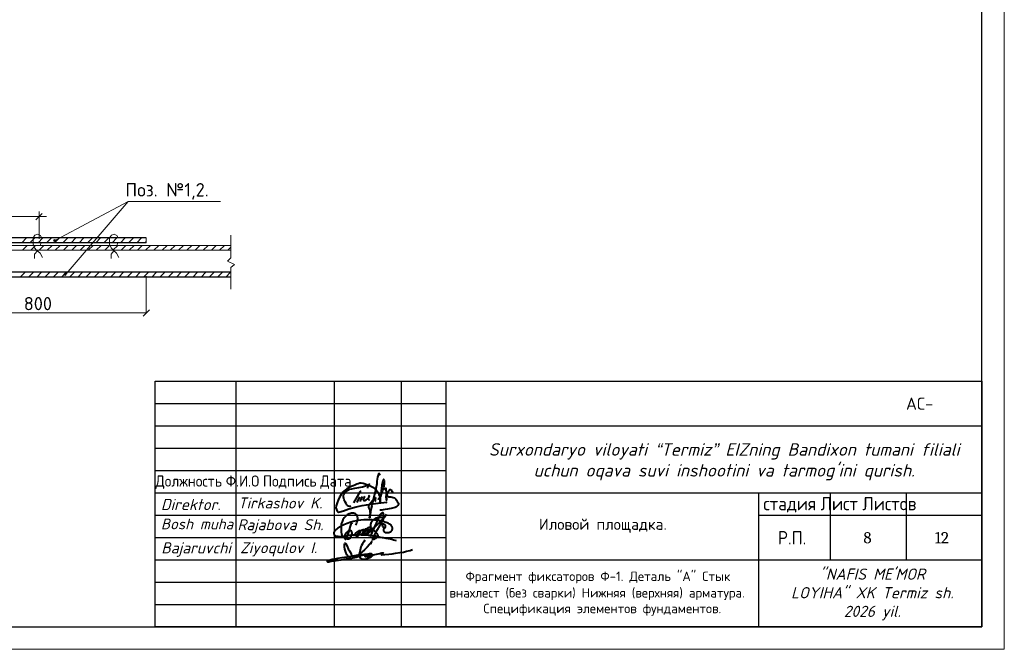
# Model space of a CAD drawing. Header units: millimetres. Extents: x -2765404 to 1548445, y -374876 to 1313256.
# Tile 19 of 77: x 35723 to 57755, y -248404 to -234311. Entities that reach past the tile are written whole.
import ezdxf

# ---------------------------------------------------------------- set-up
doc = ezdxf.new("R2010")
doc.units = ezdxf.units.MM
for name, color, linetype in [('PDF _0', 7, 'Continuous'), ('PDF _PDF _Геометрия', 7, 'Continuous'), ('PDF _PDF _Сплошная заливка', 1, 'Continuous'), ('PDF _Текст', 7, 'Continuous'), ('PDF _Формат', 7, 'Continuous'), ('PDF _ЭМ', 7, 'Continuous')]:
    doc.layers.add(name, color=color, linetype=linetype)
doc.styles.add('ISOCPEUR', font='isocpeui.ttf', dxfattribs={"height": 300})
doc.styles.add('PDF Cambria', font='Cambria.ttf')
doc.styles.add('PDF ISOCPEUR', font='isocpeur.ttf')
doc.styles.add('Standard 1', font='isocpeur.ttf', dxfattribs={"height": 300})
doc.styles.add('V@ler@Live', font='isocpeui.ttf')

# ---------------------------------------------------------------- blocks, each defined once
blk = doc.blocks.new('ghfgj jghjmhg jjbkm jkm')
at = {"color": 5, "linetype": 'ByBlock', "lineweight": 40}
for points in [[(-254.12, -8185.87), (-253.9, -8185.82), (-253.74, -8185.78), (-253.55, -8185.63), (-253.51, -8185.51), (-253.5, -8185.43), (-253.51, -8185.3), (-253.56, -8185.19), (-253.6, -8185.09), (-253.66, -8185.02), (-253.75, -8184.96), (-253.85, -8184.92), (-253.94, -8184.88), (-254.03, -8184.84), (-254.1, -8184.84), (-254.19, -8184.85), (-254.27, -8184.88), (-254.32, -8184.93), (-254.37, -8185.02), (-254.4, -8185.1), (-254.39, -8185.21), (-254.33, -8185.34), (-254.28, -8185.45), (-254.21, -8185.54), (-254.12, -8185.61), (-254.02, -8185.68), (-253.92, -8185.74), (-253.82, -8185.8), (-253.82, -8185.8), (-253.76, -8185.91), (-253.77, -8185.94), (-253.82, -8185.97), (-253.89, -8186.03), (-253.95, -8186.11), (-254.01, -8186.18), (-254.04, -8186.27), (-254.07, -8186.34), (-254.08, -8186.44), (-254.05, -8186.53), (-254.03, -8186.62), (-253.98, -8186.7), (-253.92, -8186.77), (-253.84, -8186.85), (-253.78, -8186.91), (-253.73, -8186.97), (-253.64, -8187.02), (-253.58, -8187.04), (-253.52, -8187.05), (-253.46, -8187.06), (-253.38, -8187.07), (-253.28, -8187.07), (-253.18, -8187.08), (-253.1, -8187.08), (-253.03, -8187.07), (-252.94, -8187.07), (-252.86, -8187.06), (-252.76, -8187.05), (-252.69, -8187.05), (-252.61, -8187.04), (-252.55, -8187.02), (-252.48, -8187), (-252.43, -8186.98), (-252.36, -8186.95), (-252.29, -8186.92), (-252.24, -8186.9), (-252.18, -8186.87), (-252.14, -8186.84), (-252.09, -8186.81), (-252.04, -8186.78), (-251.99, -8186.73), (-251.96, -8186.7), (-251.91, -8186.65), (-251.87, -8186.61), (-251.84, -8186.56), (-251.82, -8186.52), (-251.78, -8186.43), (-251.74, -8186.32), (-251.7, -8186.18), (-251.67, -8186.04), (-251.67, -8185.93), (-251.67, -8185.84), (-251.7, -8185.76), (-251.74, -8185.66), (-251.78, -8185.55), (-251.84, -8185.46), (-251.91, -8185.36), (-251.99, -8185.24), (-252.07, -8185.14), (-252.18, -8185.04), (-252.3, -8184.94), (-252.43, -8184.86), (-252.58, -8184.77), (-252.84, -8184.65), (-253.04, -8184.57), (-253.31, -8184.48), (-253.69, -8184.34), (-254.02, -8184.22), (-254.4, -8184.14), (-254.97, -8183.99), (-255.26, -8183.95), (-255.57, -8183.9), (-255.82, -8183.86), (-256.1, -8183.85), (-256.38, -8183.8), (-257.05, -8183.75), (-257.45, -8183.75), (-257.92, -8183.74), (-258.19, -8183.75), (-259.16, -8183.78), (-259.99, -8183.83), (-260.63, -8183.91), (-261.2, -8183.99), (-261.98, -8184.18), (-262.58, -8184.34), (-263.58, -8184.7), (-264.46, -8185.07), (-265.01, -8185.31), (-265.4, -8185.54), (-265.96, -8185.89), (-266.37, -8186.23), (-266.53, -8186.4), (-266.67, -8186.54), (-266.78, -8186.65), (-266.86, -8186.73), (-266.94, -8186.85), (-267, -8186.95), (-267.04, -8187.06), (-267.07, -8187.19), (-267.06, -8187.29), (-267.03, -8187.44), (-266.97, -8187.56), (-266.91, -8187.66), (-266.83, -8187.75), (-266.75, -8187.84), (-266.67, -8187.89), (-266.55, -8187.94), (-266.42, -8187.98), (-266.33, -8188.01), (-266.26, -8188.02), (-266.13, -8188.04), (-265.99, -8188.06), (-265.8, -8188.08), (-265.56, -8188.09), (-265.34, -8188.09), (-265.08, -8188.07), (-264.93, -8188.06), (-264.83, -8188.05), (-264.55, -8188.03), (-264.33, -8187.99), (-264.11, -8187.96), (-263.82, -8187.91), (-263.6, -8187.86), (-263.31, -8187.82), (-262.96, -8187.78), (-262.71, -8187.73), (-262.33, -8187.69), (-261.88, -8187.67), (-261.47, -8187.66), (-261.12, -8187.65), (-260.83, -8187.6), (-260.44, -8187.62), (-259.84, -8187.64), (-259.56, -8187.65), (-259.12, -8187.68), (-258.65, -8187.7), (-258.07, -8187.73), (-257.59, -8187.79), (-257.07, -8187.87), (-256.72, -8187.9), (-256.52, -8187.92), (-256.35, -8187.94), (-256.02, -8187.97), (-255.72, -8188.04), (-255.41, -8188.12), (-254.87, -8188.24), (-254.39, -8188.34), (-254.14, -8188.4), (-253.79, -8188.47), (-253.42, -8188.55), (-252.82, -8188.64), (-252.33, -8188.75), (-251.87, -8188.84), (-251.4, -8188.97), (-251.1, -8189.05), (-250.73, -8189.15)], [(-261.31, -8185.11), (-261.13, -8184.8), (-260.98, -8184.44), (-260.83, -8184.1), (-260.77, -8183.74), (-260.77, -8183.33), (-260.84, -8183.04), (-260.94, -8182.72), (-261.1, -8182.45), (-261.24, -8182.27), (-261.41, -8182.13), (-261.62, -8182.06), (-261.9, -8181.99), (-262.16, -8181.99), (-262.45, -8182.02), (-262.71, -8182.09), (-263.01, -8182.18), (-263.21, -8182.28), (-263.56, -8182.45), (-264.11, -8182.93), (-264.37, -8183.23), (-264.55, -8183.47), (-264.7, -8183.74), (-264.8, -8183.97), (-264.9, -8184.28), (-265, -8184.61), (-265.09, -8184.89), (-265.13, -8185.31), (-265.15, -8185.69), (-265.12, -8186.51), (-265.09, -8186.93), (-265.04, -8187.29), (-264.92, -8187.73), (-264.78, -8187.96), (-264.64, -8188.12), (-264.45, -8188.27), (-264.32, -8188.36), (-264.16, -8188.48), (-263.95, -8188.61), (-263.68, -8188.73), (-263.56, -8188.75), (-263.38, -8188.75), (-263.2, -8188.74), (-263.02, -8188.68), (-262.84, -8188.57), (-262.69, -8188.42), (-262.59, -8188.25), (-262.52, -8188.12), (-262.41, -8187.9), (-262.33, -8187.69), (-262.3, -8187.5), (-262.26, -8187.31), (-262.28, -8187.17), (-262.31, -8186.97), (-262.36, -8186.84), (-262.45, -8186.73), (-262.56, -8186.64), (-262.73, -8186.58), (-262.89, -8186.59), (-263.01, -8186.62), (-263.19, -8186.68), (-263.41, -8186.81), (-263.72, -8187.06), (-263.88, -8187.25), (-263.98, -8187.39), (-264.08, -8187.51), (-264.14, -8187.64), (-264.2, -8187.77), (-264.24, -8187.93), (-264.28, -8188.14), (-264.29, -8188.31), (-264.26, -8188.51), (-264.16, -8188.67), (-264.1, -8188.78), (-264.05, -8188.82), (-264.02, -8188.82), (-263.97, -8188.8), (-263.94, -8188.76), (-263.9, -8188.7), (-263.85, -8188.61), (-263.54, -8187.99), (-263.32, -8187.47), (-263.12, -8186.97), (-262.97, -8186.37), (-262.66, -8185.37), (-262.49, -8184.87), (-262.44, -8184.66), (-262.42, -8184.64), (-262.41, -8184.62), (-262.39, -8184.62), (-262.37, -8184.63), (-262.36, -8184.64), (-262.36, -8184.67), (-262.36, -8184.69), (-262.37, -8184.71), (-262.38, -8184.74)], [(-261.91, -8188.06), (-261.82, -8187.85), (-261.76, -8187.75), (-261.72, -8187.7), (-261.67, -8187.6), (-261.55, -8187.48), (-261.46, -8187.39), (-261.37, -8187.28), (-261.3, -8187.19), (-261.16, -8187.1), (-261.1, -8187.05), (-261, -8186.94), (-260.91, -8186.85), (-260.83, -8186.81), (-260.75, -8186.76), (-260.66, -8186.71), (-260.58, -8186.66), (-260.51, -8186.61), (-260.44, -8186.57), (-260.38, -8186.54), (-260.32, -8186.52), (-260.26, -8186.51), (-260.22, -8186.51), (-260.19, -8186.53), (-260.18, -8186.54), (-260.16, -8186.58), (-260.14, -8186.65), (-260.15, -8186.71), (-260.15, -8186.76), (-260.17, -8186.81), (-260.19, -8186.86), (-260.2, -8186.9), (-260.24, -8187.01), (-260.26, -8187.11), (-260.27, -8187.17), (-260.29, -8187.21), (-260.32, -8187.29), (-260.35, -8187.37), (-260.38, -8187.43), (-260.41, -8187.49), (-260.47, -8187.62), (-260.52, -8187.67), (-260.56, -8187.77), (-260.6, -8187.82), (-260.66, -8187.9), (-260.7, -8187.94), (-260.73, -8187.99), (-260.76, -8188.02), (-260.79, -8188.05), (-260.82, -8188.09), (-260.86, -8188.12), (-260.89, -8188.15), (-260.93, -8188.18), (-260.96, -8188.21), (-261, -8188.23), (-261.04, -8188.26), (-261.08, -8188.27), (-261.1, -8188.25), (-261.1, -8188.22), (-261.1, -8188.19), (-261.09, -8188.15), (-261.08, -8188.12), (-261.06, -8188.06), (-261.04, -8188.01), (-261.02, -8187.96), (-261, -8187.92), (-260.96, -8187.85), (-260.93, -8187.79), (-260.89, -8187.71), (-260.88, -8187.68), (-260.84, -8187.63), (-260.77, -8187.53), (-260.75, -8187.48), (-260.74, -8187.45), (-260.71, -8187.4), (-260.69, -8187.35), (-260.66, -8187.31), (-260.63, -8187.27), (-260.6, -8187.22), (-260.57, -8187.19), (-260.54, -8187.14), (-260.5, -8187.1), (-260.47, -8187.07), (-260.44, -8187.02), (-260.4, -8186.98), (-260.38, -8186.96), (-260.36, -8186.94), (-260.34, -8186.92), (-260.32, -8186.89), (-260.3, -8186.86), (-260.28, -8186.83), (-260.25, -8186.78), (-260.21, -8186.75), (-260.15, -8186.7), (-260.11, -8186.66), (-260.05, -8186.6), (-259.98, -8186.55), (-259.9, -8186.51), (-259.83, -8186.45), (-259.75, -8186.42), (-259.7, -8186.4), (-259.64, -8186.37), (-259.58, -8186.35), (-259.51, -8186.34), (-259.45, -8186.32), (-259.39, -8186.3), (-259.34, -8186.28), (-259.28, -8186.28), (-259.24, -8186.27), (-259.17, -8186.27), (-259.12, -8186.28), (-259.08, -8186.33), (-259.05, -8186.37), (-259.01, -8186.42), (-259, -8186.47), (-258.99, -8186.51), (-258.98, -8186.58), (-258.99, -8186.62), (-259, -8186.68), (-259, -8186.76), (-259.02, -8186.81), (-259.04, -8186.88), (-259.06, -8186.94), (-259.09, -8187.01), (-259.11, -8187.08), (-259.14, -8187.16), (-259.17, -8187.22), (-259.23, -8187.3), (-259.27, -8187.37), (-259.32, -8187.45), (-259.37, -8187.52), (-259.43, -8187.59), (-259.47, -8187.65), (-259.52, -8187.72), (-259.58, -8187.77), (-259.66, -8187.78), (-259.72, -8187.77), (-259.78, -8187.75), (-259.78, -8187.71), (-259.78, -8187.65), (-259.76, -8187.61), (-259.75, -8187.55), (-259.73, -8187.52), (-259.71, -8187.48), (-259.68, -8187.44), (-259.65, -8187.39), (-259.62, -8187.34), (-259.59, -8187.28), (-259.55, -8187.24), (-259.52, -8187.17), (-259.47, -8187.1), (-259.43, -8187.03), (-259.38, -8186.94), (-259.33, -8186.83), (-259.25, -8186.73), (-259.21, -8186.65), (-259.19, -8186.6), (-259.16, -8186.53), (-259.11, -8186.46), (-259.08, -8186.41), (-259.04, -8186.38), (-258.99, -8186.35), (-258.94, -8186.3), (-258.87, -8186.25), (-258.79, -8186.2), (-258.73, -8186.14), (-258.66, -8186.11), (-258.58, -8186.08), (-258.51, -8186.06), (-258.43, -8186.05), (-258.37, -8186.04), (-258.3, -8186.05), (-258.24, -8186.08), (-258.17, -8186.14), (-258.14, -8186.2), (-258.11, -8186.28), (-258.1, -8186.34), (-258.11, -8186.41), (-258.12, -8186.47), (-258.14, -8186.54), (-258.15, -8186.59), (-258.17, -8186.66), (-258.19, -8186.72), (-258.2, -8186.78), (-258.2, -8186.82), (-258.22, -8186.86), (-258.23, -8186.89), (-258.25, -8186.92), (-258.26, -8186.95), (-258.29, -8186.99), (-258.32, -8187.02), (-258.34, -8187.05), (-258.39, -8187.11), (-258.43, -8187.16), (-258.47, -8187.21), (-258.52, -8187.26), (-258.56, -8187.3), (-258.6, -8187.34), (-258.66, -8187.39), (-258.71, -8187.42), (-258.76, -8187.45), (-258.81, -8187.46), (-258.87, -8187.47), (-258.92, -8187.46), (-258.97, -8187.43), (-259, -8187.37), (-259, -8187.33), (-258.99, -8187.29), (-258.97, -8187.22), (-258.94, -8187.15), (-258.92, -8187.1), (-258.9, -8187.04), (-258.87, -8186.98), (-258.83, -8186.92), (-258.79, -8186.83), (-258.73, -8186.76), (-258.69, -8186.69), (-258.64, -8186.6), (-258.59, -8186.53), (-258.52, -8186.39), (-258.45, -8186.3), (-258.4, -8186.23), (-258.37, -8186.19), (-258.33, -8186.13), (-258.27, -8186.07), (-258.27, -8186.07), (-258.2, -8185.98), (-258.14, -8185.89), (-258.09, -8185.82), (-258.02, -8185.76), (-257.94, -8185.7), (-257.9, -8185.67), (-257.82, -8185.66), (-257.78, -8185.64), (-257.74, -8185.64), (-257.71, -8185.65), (-257.67, -8185.67), (-257.64, -8185.68), (-257.63, -8185.7), (-257.61, -8185.72), (-257.59, -8185.75), (-257.57, -8185.79), (-257.56, -8185.83), (-257.55, -8185.87), (-257.55, -8185.91), (-257.55, -8185.96), (-257.55, -8186.03), (-257.56, -8186.07), (-257.56, -8186.08), (-257.57, -8186.15), (-257.59, -8186.21), (-257.61, -8186.3), (-257.64, -8186.38), (-257.66, -8186.44), (-257.67, -8186.48), (-257.68, -8186.51), (-257.71, -8186.54), (-257.75, -8186.6), (-257.8, -8186.67), (-257.83, -8186.72), (-257.86, -8186.76), (-257.9, -8186.81), (-257.94, -8186.88), (-257.98, -8186.93), (-258, -8186.95), (-258.03, -8187), (-258.06, -8187.06), (-258.11, -8187.11), (-258.14, -8187.15), (-258.19, -8187.21), (-258.24, -8187.27), (-258.25, -8187.29), (-258.28, -8187.33), (-258.29, -8187.35), (-258.32, -8187.39), (-258.34, -8187.43), (-258.37, -8187.43), (-258.37, -8187.42), (-258.36, -8187.39), (-258.34, -8187.37), (-258.33, -8187.36), (-258.31, -8187.35), (-258.29, -8187.34), (-258.26, -8187.34), (-258.24, -8187.33), (-258.21, -8187.33), (-258.19, -8187.32), (-258.17, -8187.31), (-258.16, -8187.3), (-258.14, -8187.29), (-258.12, -8187.27), (-258.07, -8187.24), (-258.03, -8187.21), (-257.98, -8187.19), (-257.95, -8187.16), (-257.9, -8187.14), (-257.87, -8187.12), (-257.84, -8187.09), (-257.79, -8187.07), (-257.75, -8187.03), (-257.72, -8186.99), (-257.69, -8186.96), (-257.65, -8186.92), (-257.62, -8186.9), (-257.6, -8186.88), (-257.56, -8186.85), (-257.53, -8186.81), (-257.48, -8186.78), (-257.44, -8186.74), (-257.38, -8186.69), (-257.35, -8186.66), (-257.31, -8186.62), (-257.23, -8186.55), (-257.19, -8186.5), (-257.11, -8186.42), (-257.09, -8186.38), (-257.05, -8186.35), (-257.02, -8186.32), (-256.95, -8186.25), (-256.89, -8186.21), (-256.84, -8186.14), (-256.8, -8186.1), (-256.75, -8186.04), (-256.69, -8185.98), (-256.62, -8185.91), (-256.51, -8185.83), (-256.44, -8185.76), (-256.35, -8185.66), (-256.25, -8185.58), (-256.13, -8185.49), (-256.02, -8185.4), (-255.95, -8185.32), (-255.88, -8185.25), (-255.84, -8185.19), (-255.77, -8185.12), (-255.73, -8185.07), (-255.68, -8185.03), (-255.64, -8184.98), (-255.58, -8184.94), (-255.53, -8184.88), (-255.49, -8184.83), (-255.41, -8184.76), (-255.34, -8184.69), (-255.27, -8184.63), (-255.19, -8184.52), (-255.12, -8184.44), (-255.03, -8184.33), (-254.95, -8184.24), (-254.87, -8184.16), (-254.79, -8184.07), (-254.68, -8183.95), (-254.62, -8183.87), (-254.55, -8183.8), (-254.44, -8183.7), (-254.37, -8183.64), (-254.29, -8183.57), (-254.22, -8183.49), (-254.18, -8183.4), (-254.14, -8183.31), (-254.1, -8183.19), (-254.04, -8183.1), (-253.99, -8183), (-253.98, -8182.94), (-253.95, -8182.84), (-253.96, -8182.75), (-253.96, -8182.67), (-253.96, -8182.59), (-253.98, -8182.53), (-254, -8182.46), (-254, -8182.41), (-254.01, -8182.37), (-254.01, -8182.32), (-254.02, -8182.27), (-254.05, -8182.2), (-254.07, -8182.14), (-254.08, -8182.09), (-254.1, -8182.05), (-254.11, -8182.01), (-254.14, -8181.97), (-254.16, -8181.92), (-254.2, -8181.91), (-254.23, -8181.9), (-254.26, -8181.89), (-254.3, -8181.91), (-254.35, -8181.94), (-254.43, -8181.95), (-254.47, -8181.99), (-254.53, -8182.04), (-254.57, -8182.08), (-254.64, -8182.12), (-254.69, -8182.17), (-254.76, -8182.23), (-254.81, -8182.27), (-254.87, -8182.35), (-254.96, -8182.46), (-255, -8182.55), (-255.07, -8182.66), (-255.12, -8182.79), (-255.15, -8182.86), (-255.19, -8182.97), (-255.27, -8183.13), (-255.37, -8183.34), (-255.41, -8183.43), (-255.53, -8183.68), (-255.67, -8183.97), (-256, -8184.65), (-256.31, -8185.35), (-256.67, -8186.19), (-256.9, -8186.73), (-257.1, -8187.18), (-257.41, -8187.89), (-257.54, -8188.2)], [(-253.34, -8182.28), (-253.56, -8182.65), (-253.77, -8183), (-254.11, -8183.59), (-254.52, -8184.3), (-254.91, -8184.96), (-255.39, -8185.76), (-255.74, -8186.34), (-256.11, -8187.1), (-256.54, -8187.95), (-256.73, -8188.33), (-256.84, -8188.57), (-256.93, -8188.74), (-256.92, -8188.8), (-256.89, -8188.85), (-256.86, -8188.86), (-256.81, -8188.84), (-256.74, -8188.83), (-256.64, -8188.81), (-256.56, -8188.79), (-256.47, -8188.76), (-256.39, -8188.73), (-256.31, -8188.7), (-256.23, -8188.63), (-256.13, -8188.56), (-256, -8188.5), (-255.91, -8188.43), (-255.81, -8188.37), (-255.75, -8188.32), (-255.67, -8188.28), (-255.63, -8188.22), (-255.59, -8188.15), (-255.56, -8188.11), (-255.5, -8188.03), (-255.46, -8187.96), (-255.44, -8187.92), (-255.45, -8187.85), (-255.46, -8187.79), (-255.5, -8187.71), (-255.54, -8187.64), (-255.58, -8187.57), (-255.61, -8187.51), (-255.65, -8187.45), (-255.7, -8187.36), (-255.76, -8187.29), (-255.8, -8187.25), (-255.85, -8187.2), (-255.9, -8187.14), (-255.94, -8187.09), (-255.98, -8187.05), (-256.02, -8187), (-256.07, -8186.95), (-256.18, -8186.86), (-256.26, -8186.79), (-256.33, -8186.71), (-256.41, -8186.65), (-256.47, -8186.6), (-256.58, -8186.49), (-256.65, -8186.42), (-256.71, -8186.36), (-256.79, -8186.28), (-257.01, -8186.05), (-257.11, -8185.94), (-257.19, -8185.79), (-257.27, -8185.64), (-257.33, -8185.47), (-257.37, -8185.32), (-257.38, -8185.12), (-257.35, -8184.97), (-257.32, -8184.85), (-257.27, -8184.71), (-257.23, -8184.56), (-257.16, -8184.36), (-257.04, -8184.14), (-256.93, -8184), (-256.82, -8183.83), (-256.71, -8183.73), (-256.61, -8183.62), (-256.49, -8183.55), (-256.34, -8183.46), (-256.22, -8183.4), (-256.1, -8183.33), (-255.94, -8183.23), (-255.78, -8183.18), (-255.62, -8183.13), (-255.47, -8183.08), (-255.27, -8183.05), (-255.11, -8183.03), (-254.91, -8183), (-254.69, -8183), (-254.47, -8183.01), (-254.3, -8183.05), (-254.08, -8183.21), (-253.99, -8183.39)]]:
    blk.add_lwpolyline(points, dxfattribs=at)
blk = doc.blocks.new('dhfdgh xfghfgh ffnhjmgmgvbnfgg')
at = {"color": 5, "lineweight": 40, "ltscale": 0.5}
for p, q in [((1479232, -21840), (1479223, -21865)), ((1479249, -21856), (1479232, -21840)), ((1479191, -22031), (1479186, -22087)), ((1479206, -21938), (1479191, -22031)), ((1479223, -21865), (1479206, -21938)), ((1479259, -21871), (1479249, -21856)), ((1479272, -21891), (1479259, -21871)), ((1479156, -22246), (1479134, -22332)), ((1479166, -22194), (1479156, -22246)), ((1479186, -22087), (1479166, -22194)), ((1479036, -22544), (1479050, -22522)), ((1479050, -22522), (1479087, -22472)), ((1479107, -22459), (1479072, -22596)), ((1479087, -22472), (1479140, -22415)), ((1479134, -22332), (1479107, -22459)), ((1479140, -22415), (1479151, -22408)), ((1479150, -22450), (1479148, -22470)), ((1479148, -22470), (1479149, -22483)), ((1479149, -22483), (1479151, -22492)), ((1479155, -22412), (1479150, -22450)), ((1479151, -22408), (1479154, -22407)), ((1479151, -22492), (1479158, -22500)), ((1479154, -22407), (1479155, -22408)), ((1479155, -22408), (1479155, -22412)), ((1479000, -22618), (1479005, -22595)), ((1479005, -22637), (1479000, -22618)), ((1479005, -22595), (1479014, -22576)), ((1479011, -22653), (1479005, -22637)), ((1479022, -22680), (1479011, -22653)), ((1479014, -22576), (1479036, -22544)), ((1479019, -22877), (1479038, -22760)), ((1479031, -22709), (1479022, -22680)), ((1479036, -22732), (1479031, -22709)), ((1479052, -22687), (1479032, -22801)), ((1479037, -22753), (1479036, -22732)), ((1479038, -22760), (1479037, -22753)), ((1479072, -22596), (1479052, -22687)), ((1479020, -22878), (1479019, -22877)), ((1479022, -22878), (1479020, -22878)), ((1479023, -22878), (1479022, -22878)), ((1479032, -22801), (1479023, -22878))]:
    blk.add_line(p, q, dxfattribs=at)
for points in [[(1479224, -22461), (1479241, -22423), (1479263, -22388), (1479286, -22338), (1479310, -22292), (1479322, -22264), (1479330, -22239), (1479338, -22215), (1479346, -22183), (1479354, -22152), (1479360, -22124), (1479365, -22096), (1479367, -22070), (1479369, -22045), (1479368, -22026), (1479364, -22015), (1479359, -22001), (1479353, -21992), (1479349, -21988), (1479343, -21990), (1479338, -21999), (1479325, -22026), (1479317, -22050), (1479303, -22121), (1479295, -22194), (1479288, -22255), (1479285, -22289), (1479287, -22329), (1479273, -22379), (1479269, -22399), (1479267, -22423), (1479266, -22510), (1479267, -22423), (1479264, -22393), (1479257, -22371), (1479245, -22338), (1479230, -22312), (1479213, -22288), (1479197, -22267), (1479163, -22229), (1479123, -22191), (1479078, -22165), (1479048, -22150), (1479017, -22138), (1478960, -22115), (1478920, -22095), (1478874, -22081), (1478828, -22076), (1478795, -22076), (1478757, -22086), (1478724, -22099), (1478682, -22118), (1478638, -22137), (1478583, -22162), (1478528, -22189), (1478491, -22208), (1478456, -22235), (1478431, -22255), (1478400, -22283), (1478364, -22333), (1478328, -22399), (1478297, -22467), (1478272, -22526), (1478245, -22599), (1478244, -22642), (1478258, -22687), (1478271, -22724), (1478283, -22739), (1478299, -22746), (1478333, -22741), (1478419, -22713), (1478544, -22668), (1478713, -22620), (1478849, -22592), (1478951, -22572), (1479044, -22558), (1479219, -22534), (1479347, -22518), (1479408, -22511), (1479401, -22525), (1479395, -22539)], [(1478590, -22609), (1478563, -22611), (1478536, -22606), (1478508, -22594), (1478492, -22572), (1478477, -22543), (1478457, -22505), (1478436, -22461), (1478424, -22427), (1478418, -22390), (1478420, -22362), (1478428, -22331), (1478450, -22291), (1478476, -22262), (1478517, -22234), (1478557, -22216), (1478609, -22205), (1478683, -22191), (1478773, -22173), (1478857, -22158), (1478923, -22138), (1478971, -22125), (1478994, -22118), (1479019, -22100), (1478992, -22128), (1478984, -22142), (1478977, -22157), (1478975, -22170), (1478974, -22182), (1478970, -22188)], [(1478815, -22321), (1478813, -22292), (1478811, -22258), (1478794, -22275), (1478764, -22325), (1478645, -22532)], [(1479375, -22225), (1479399, -22187), (1479408, -22471), (1479406, -22364), (1479416, -22351), (1479426, -22333), (1479442, -22289), (1479460, -22262), (1479482, -22228), (1479492, -22220), (1479503, -22219), (1479516, -22225), (1479531, -22244), (1479541, -22265), (1479548, -22281), (1479549, -22285), (1479547, -22292), (1479546, -22295)], [(1478786, -22391), (1478727, -22519)], [(1478846, -22385), (1478807, -22466), (1478802, -22481), (1478800, -22494), (1478800, -22502)], [(1478907, -22386), (1478897, -22404), (1478885, -22424), (1478879, -22440), (1478875, -22452), (1478877, -22464), (1478883, -22471), (1478896, -22473), (1478913, -22473), (1478938, -22461), (1478961, -22447), (1478982, -22427), (1479002, -22408), (1479014, -22394), (1479018, -22382), (1479015, -22375), (1479011, -22368), (1479007, -22368), (1479005, -22370), (1479005, -22373), (1479000, -22386), (1478997, -22398), (1478993, -22411), (1478991, -22421), (1478990, -22431), (1478991, -22441), (1478994, -22446), (1478997, -22450), (1479003, -22454), (1479010, -22458), (1479016, -22458), (1479021, -22458)], [(1479406, -22374), (1479409, -22371), (1479414, -22366), (1479421, -22364), (1479428, -22365), (1479436, -22369), (1479442, -22378), (1479450, -22386), (1479461, -22390), (1479473, -22392), (1479487, -22392), (1479513, -22394), (1479539, -22395), (1479569, -22403), (1479595, -22415), (1479614, -22428), (1479628, -22445), (1479646, -22471), (1479661, -22498), (1479681, -22526), (1479687, -22537), (1479687, -22560), (1479684, -22579), (1479675, -22591), (1479656, -22609), (1479642, -22621), (1479610, -22634), (1479580, -22644), (1479519, -22659), (1479477, -22667), (1479435, -22675), (1479378, -22687), (1479338, -22693), (1479306, -22697), (1479276, -22700), (1479260, -22700)]]:
    blk.add_lwpolyline(points, dxfattribs=at)
blk = doc.blocks.new('65616152')
at = {"color": 5, "lineweight": 40, "true_color": 0x0000f5}
for points in [[(1279415, 265228), (1279057, 264705), (1278598, 264034), (1278382, 263509), (1278134, 263078), (1277994, 262545), (1277851, 262004), (1277776, 261556), (1277737, 261115), (1277701, 260716), (1277722, 260496), (1277730, 260167), (1277796, 259731), (1278018, 259441), (1278309, 259225), (1278601, 259127), (1278991, 259098), (1279387, 259094), (1279889, 259189), (1280352, 259407), (1281030, 259696), (1281576, 259928), (1281931, 260200), (1282034, 260401), (1281915, 260623), (1281551, 260802), (1281087, 260808), (1280787, 260808), (1280423, 260740), (1278109, 260488), (1276657, 260251), (1273700, 259801), (1271955, 259526), (1270532, 259301), (1269315, 259055), (1268808, 258966), (1268177, 258779), (1267649, 258632), (1267284, 258500), (1267248, 258412), (1267248, 258332), (1267308, 258272), (1267394, 258235), (1267537, 258235), (1267798, 258265), (1268152, 258306), (1268635, 258416), (1270126, 258669), (1271729, 258942), (1273456, 259235), (1275247, 259448), (1276608, 259807), (1278166, 260278), (1279164, 260481), (1280050, 260662), (1280154, 260639), (1280222, 260575), (1280266, 260538), (1280286, 260413), (1280230, 260351), (1280112, 260149), (1279962, 259982), (1279798, 259901), (1279639, 259901), (1279532, 259986), (1279532, 260140), (1279619, 260220), (1279823, 260292), (1280029, 260305), (1280257, 260260), (1280465, 260227), (1280574, 260185), (1280628, 260118), (1280634, 260043), (1280629, 259995), (1280611, 259940), (1280586, 259895), (1280481, 259863), (1280375, 259863), (1280289, 259889), (1280212, 259951), (1280204, 260034), (1280218, 260112), (1280244, 260181), (1280300, 260215), (1280515, 260227), (1280771, 260244), (1280828, 260248), (1280864, 260248), (1280895, 260239), (1280924, 260227), (1280964, 260203), (1280979, 260186), (1280980, 260156), (1280974, 260129), (1280946, 260081), (1280921, 260037), (1280844, 259996), (1280779, 259986), (1280731, 260016), (1280717, 260057), (1280717, 260098), (1280753, 260174), (1280828, 260200), (1280911, 260207), (1281178, 260270), (1281517, 260320), (1281866, 260434), (1282075, 260502), (1282650, 260656), (1283660, 260868), (1284229, 260987), (1284438, 261031), (1284872, 261121), (1285210, 261192), (1285303, 261186), (1285343, 261126), (1285343, 261065), (1285294, 261016), (1285139, 260982), (1285029, 260923), (1284933, 260873), (1284796, 260768), (1284756, 260700), (1284730, 260601), (1284760, 260561), (1284805, 260502), (1284929, 260533), (1285893, 260609), (1287154, 260721), (1288182, 260812), (1289325, 261007), (1290754, 261222), (1291857, 261388), (1292886, 261648), (1294011, 261945), (1294504, 262120), (1294798, 262268)], [(1281686, 264696), (1280112, 262946), (1279339, 262085), (1278484, 261359), (1277785, 260766), (1276609, 260060), (1275744, 259541), (1275063, 259376), (1274447, 259568), (1273996, 259965), (1273640, 260471), (1273243, 261332), (1272956, 262330), (1272845, 263146), (1272845, 263773), (1272899, 264287), (1273004, 264324), (1273111, 264236), (1273275, 264022), (1273734, 263260), (1274076, 262456), (1274414, 261823), (1274730, 261257), (1275006, 260715), (1275242, 260425)], [(1281686, 264696), (1281695, 264710), (1281696, 264715), (1281696, 264720), (1281694, 264726), (1281689, 264735), (1281682, 264745), (1281671, 264754), (1281659, 264758), (1281649, 264764), (1281632, 264769), (1281615, 264770), (1281595, 264770), (1281576, 264768), (1281566, 264766), (1281556, 264763), (1281543, 264757), (1281533, 264746), (1281505, 264697), (1281469, 264630), (1281184, 263973)]]:
    blk.add_lwpolyline(points, dxfattribs=at)

msp = doc.modelspace()

# ---------------------------------------------------------------- hatches: boundary and pattern name
at = {"layer": 'PDF _ЭМ', "transparency": 33554559}
msp.add_hatch(color=256, dxfattribs=at).paths.add_polyline_path([(57749, -248404), (57755, -248404), (57755, -248398)])

# ---------------------------------------------------------------- linework, layer by layer
at = {"layer": 'PDF _0', "lineweight": 25}
msp.add_lwpolyline([(57255, -247904), (38757, -247904), (38757, -242405), (57255, -242405)], close=True, dxfattribs=at)
for points in [[(40556, -242405), (40556, -247904)], [(42756, -242405), (42756, -247904)], [(44256, -242405), (44256, -247904)], [(45256, -242405), (45256, -247904)], [(38757, -242905), (45256, -242905)], [(38757, -243404), (57255, -243404)], [(38757, -243904), (45256, -243904)], [(38757, -244404), (45256, -244404)], [(38757, -244904), (57255, -244904)], [(52255, -244904), (52255, -247904)], [(53857, -244904), (53857, -246404)], [(55557, -244904), (55557, -246404)], [(38757, -245404), (45256, -245404)], [(52255, -245404), (57255, -245404)], [(38757, -245904), (45256, -245904)], [(38757, -246404), (57255, -246404)], [(38757, -246904), (45256, -246904)], [(38757, -247404), (45256, -247404)]]:
    msp.add_lwpolyline(points, dxfattribs=at)
at = {"layer": 'PDF _PDF _Геометрия', "lineweight": 18}
for points in [[(36527, -239246), (38149, -238384)], [(36763, -239998), (38149, -238384), (40215, -238384)], [(25797, -238719), (36320, -238719)], [(36155, -239216), (36155, -238606)], [(36212, -239195), (36188, -239145), (36125, -239115), (36063, -239133), (36024, -239195), (36021, -239339), (36057, -239420), (36101, -239471), (36179, -239537), (36230, -239632)], [(37925, -239195), (37898, -239145), (37838, -239115), (37775, -239133), (37736, -239195), (37733, -239339), (37769, -239420), (37814, -239471), (37892, -239537), (37943, -239632)], [(38553, -239195), (38553, -239306)], [(40448, -239136), (40448, -239641), (40373, -239719), (40529, -239791), (40448, -239860), (40448, -240342)], [(40448, -239471), (33754, -239471), (33754, -239366), (40448, -239366)], [(36119, -239483), (36054, -239561), (36054, -239659)], [(36203, -239306), (36182, -239366)], [(37829, -239483), (37766, -239561), (37766, -239659)], [(37916, -239306), (37895, -239366)], [(38553, -240055), (38553, -240878)], [(33901, -240872), (38413, -240872)]]:
    msp.add_lwpolyline(points, dxfattribs=at)
at = {"layer": 'PDF _PDF _Геометрия', "lineweight": 0}
for points in [[(36087, -238788), (36227, -238648)], [(38484, -240947), (38628, -240803)], [(38553, -240872), (38413, -240872)]]:
    msp.add_lwpolyline(points, dxfattribs=at)
at = {"layer": 'PDF _PDF _Геометрия', "lineweight": 30}
for points in [[(38553, -239195), (22540, -239195)], [(38553, -239306), (22540, -239306)], [(40448, -239965), (23555, -239965)], [(40448, -240076), (23555, -240076)]]:
    msp.add_lwpolyline(points, dxfattribs=at)
at = {"layer": 'PDF _PDF _Геометрия', "color": 1, "lineweight": 18}
for points in [[(35769, -239306), (35874, -239195)], [(35952, -239306), (36063, -239195)], [(36137, -239306), (36242, -239195)], [(36320, -239306), (36431, -239195)], [(36503, -239306), (36613, -239195)], [(36688, -239306), (36799, -239195)], [(36871, -239306), (36982, -239195)], [(37056, -239306), (37161, -239195)], [(37239, -239306), (37350, -239195)], [(37425, -239306), (37529, -239195)], [(37607, -239306), (37718, -239195)], [(37790, -239306), (37898, -239195)], [(37976, -239306), (38086, -239195)], [(38158, -239306), (38266, -239195)], [(38344, -239306), (38449, -239195)], [(35787, -239471), (35892, -239366)], [(35970, -239471), (36078, -239366)], [(36155, -239471), (36260, -239366)], [(36338, -239471), (36446, -239366)], [(36518, -239471), (36628, -239366)], [(36706, -239471), (36811, -239366)], [(36886, -239471), (36997, -239366)], [(37074, -239471), (37179, -239366)], [(37254, -239471), (37365, -239366)], [(37437, -239471), (37547, -239366)], [(37625, -239471), (37733, -239366)], [(37805, -239471), (37916, -239366)], [(37993, -239471), (38098, -239366)], [(38173, -239471), (38284, -239366)], [(38362, -239471), (38466, -239366)], [(38526, -239306), (38553, -239279)], [(38541, -239471), (38652, -239366)], [(38724, -239471), (38835, -239366)], [(38910, -239471), (39020, -239366)], [(39092, -239471), (39203, -239366)], [(39278, -239471), (39386, -239366)], [(39460, -239471), (39571, -239366)], [(39649, -239471), (39754, -239366)], [(39829, -239471), (39939, -239366)], [(40011, -239471), (40122, -239366)], [(40197, -239471), (40308, -239366)], [(40379, -239471), (40448, -239402)], [(35736, -240076), (35844, -239965)], [(35919, -240076), (36030, -239965)], [(36107, -240076), (36212, -239965)], [(36287, -240076), (36398, -239965)], [(36470, -240076), (36580, -239965)], [(36655, -240076), (36766, -239965)], [(36838, -240076), (36949, -239965)], [(37024, -240076), (37131, -239965)], [(37206, -240076), (37317, -239965)], [(37392, -240076), (37500, -239965)], [(37574, -240076), (37685, -239965)], [(37757, -240076), (37868, -239965)], [(37943, -240076), (38047, -239965)], [(38125, -240076), (38236, -239965)], [(38311, -240076), (38416, -239965)], [(38493, -240076), (38604, -239965)], [(38676, -240076), (38787, -239965)], [(38862, -240076), (38972, -239965)], [(39044, -240076), (39155, -239965)], [(39230, -240076), (39335, -239965)], [(39412, -240076), (39523, -239965)], [(39598, -240076), (39703, -239965)], [(39781, -240076), (39891, -239965)], [(39963, -240076), (40071, -239965)], [(40149, -240076), (40260, -239965)], [(40332, -240076), (40439, -239965)]]:
    msp.add_lwpolyline(points, dxfattribs=at)
for centre in [(36504, -239254), (36741, -240014)]:
    msp.add_circle(centre, 25.4, dxfattribs=at)
at = {"layer": 'PDF _PDF _Сплошная заливка', "transparency": 33554559}
for points in [[(36488, -239237), (36530, -239246), (36482, -239246)], [(36530, -239246), (36482, -239246), (36530, -239258)], [(36482, -239246), (36530, -239258), (36482, -239258)], [(36530, -239258), (36482, -239258), (36530, -239264)], [(36482, -239258), (36530, -239264), (36482, -239264)], [(36530, -239264), (36482, -239264), (36524, -239273)], [(36482, -239264), (36524, -239273), (36488, -239273)], [(36494, -239234), (36524, -239237), (36488, -239237)], [(36524, -239237), (36488, -239237), (36530, -239246)], [(36506, -239228), (36515, -239234), (36494, -239234)], [(36515, -239234), (36494, -239234), (36524, -239237)], [(36488, -239273), (36494, -239279), (36515, -239279)], [(36488, -239273), (36524, -239273), (36515, -239279)], [(36494, -239279), (36515, -239279), (36506, -239282)], [(36730, -240004), (36769, -240010), (36721, -240010)], [(36769, -240010), (36721, -240010), (36769, -240019)], [(36721, -240010), (36769, -240019), (36721, -240019)], [(36769, -240019), (36721, -240019), (36769, -240028)], [(36721, -240019), (36769, -240028), (36721, -240028)], [(36769, -240028), (36721, -240028), (36763, -240034)], [(36721, -240028), (36763, -240034), (36730, -240034)], [(36736, -239995), (36763, -240004), (36730, -240004)], [(36763, -240004), (36730, -240004), (36769, -240010)], [(36730, -240034), (36736, -240043), (36754, -240043)], [(36730, -240034), (36763, -240034), (36754, -240043)], [(36745, -239995), (36754, -239995), (36736, -239995)], [(36754, -239995), (36736, -239995), (36763, -240004)], [(36736, -240043), (36754, -240043), (36745, -240043)]]:
    msp.add_solid(points, dxfattribs=at)
at = {"layer": 'PDF _Формат', "lineweight": 30}
msp.add_lwpolyline([(38757, -247904), (38757, -242405), (57255, -242405)], dxfattribs=at)
at = {"layer": 'PDF _ЭМ', "lineweight": 20}
msp.add_lwpolyline([(15757, -218707), (57755, -218707), (57755, -248404)], dxfattribs=at)
msp.add_lwpolyline([(15757, -248404), (57755, -248404), (57755, -218707), (15757, -218707)], close=True, dxfattribs=at)
at = {"layer": 'PDF _ЭМ', "lineweight": 30}
msp.add_lwpolyline([(17756, -239405), (16556, -239405), (16556, -247904), (17756, -247904), (57255, -247904), (57255, -219207), (17756, -219207), (17756, -247904)], dxfattribs=at)

# ---------------------------------------------------------------- block references
at = {"lineweight": 40, "xscale": 0.9677430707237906, "yscale": 0.9677430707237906, "zscale": 0.9677430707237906}
msp.add_blockref('dhfdgh xfghfgh ffnhjmgmgvbnfgg', (-1387760, -223323), dxfattribs=at)
at = {"color": 0, "xscale": 85.50048011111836, "yscale": 85.50048011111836, "zscale": 85.50048011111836}
msp.add_blockref('ghfgj jghjmhg jjbkm jkm', (65584, 454208), dxfattribs=at)
at = {"color": 0, "ltscale": 100, "xscale": 0.06931321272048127, "yscale": 0.06931321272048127, "zscale": 0.06931321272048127}
msp.add_blockref('65616152', (-45234, -264346), dxfattribs=at)

# ---------------------------------------------------------------- texts
at = {"ltscale": 100}
for s, insert, char_height, width, attachment_point, style in [('{\\fISOCPEUR|b0|i1|c204|p34;Surxondaryo viloyati “Termiz” EIZning Bandixon tumani filiali uchun oqava suvi inshootini va tarmog’ini qurish.}', (51487, -244207), 280, 10975.54, 5, 'Standard 1'), ('Direktor.', (38883, -245162), 250, 1800, 4, 'V@ler@Live'), ('Bosh muha', (38883, -245598), 240, 1800, 4, 'V@ler@Live'), ('Bajaruvchi', (38890, -246172), 250, 1800, 4, 'V@ler@Live'), ('"NAFIS ME\'MOR LOYIHA" XK Termiz sh. 2026 yil.', (54801, -247175), 250, 3658.6, 5, 'V@ler@Live')]:
    msp.add_mtext(s, dxfattribs=dict(at, insert=insert, char_height=char_height, width=width, attachment_point=attachment_point, style=style))
at = {"lineweight": 30, "char_height": 245, "width": 2482.93, "attachment_point": 5, "style": 'ISOCPEUR'}
for s, insert in [('{\\fISOCPEUR|b0|i1|c204|p34;Tirkashov K.}', (41551, -245129)), ('{\\fISOCPEUR|b0|i1|c204|p34;Rajabova Sh.}', (41557, -245652)), ('{\\fISOCPEUR|b0|i1|c204|p34;Ziyoqulov I.}', (41516, -246167))]:
    msp.add_mtext(s, dxfattribs=dict(at, insert=insert))
at = {"layer": 'PDF _Текст', "color": 1, "insert": (38086, -238339), "char_height": 300, "attachment_point": 7, "style": 'PDF ISOCPEUR'}
msp.add_mtext('Поз. №1,2.', dxfattribs=at)
at = {"layer": 'PDF _Текст', "color": 5, "insert": (35814, -240815), "char_height": 296.9, "attachment_point": 7, "style": 'PDF ISOCPEUR'}
msp.add_mtext('800', dxfattribs=at)
at = {"layer": 'PDF _Текст', "attachment_point": 7}
for s, insert, char_height, style in [('АС-', (55554, -243042), 272.7, 'PDF ISOCPEUR'), ('Должность Ф.И.О Подпись Дата', (38760, -244814), 250, 'PDF Cambria'), ('стадия Лист Листов', (52363, -245340), 300.01, 'PDF Cambria'), ('Иловой площадка.', (47343, -245798), 250, 'PDF ISOCPEUR'), ('Р.П.', (52686, -246057), 300, 'PDF Cambria'), ('8', (54602, -246033), 250, 'PDF Cambria'), ('12', (56201, -246030), 250, 'PDF Cambria'), ('Фрагмент фиксаторов Ф-1. Деталь "А" Стык', (45699, -246931), 210, 'PDF ISOCPEUR'), ('внахлест (без сварки) Нижняя (верхняя) арматура.', (45337, -247302), 210, 'PDF ISOCPEUR'), ('Спецификация элементов фундаментов.', (46100, -247653), 210, 'PDF ISOCPEUR')]:
    msp.add_mtext(s, dxfattribs=dict(at, insert=insert, char_height=char_height, style=style))

doc.saveas('drawing.dxf')
